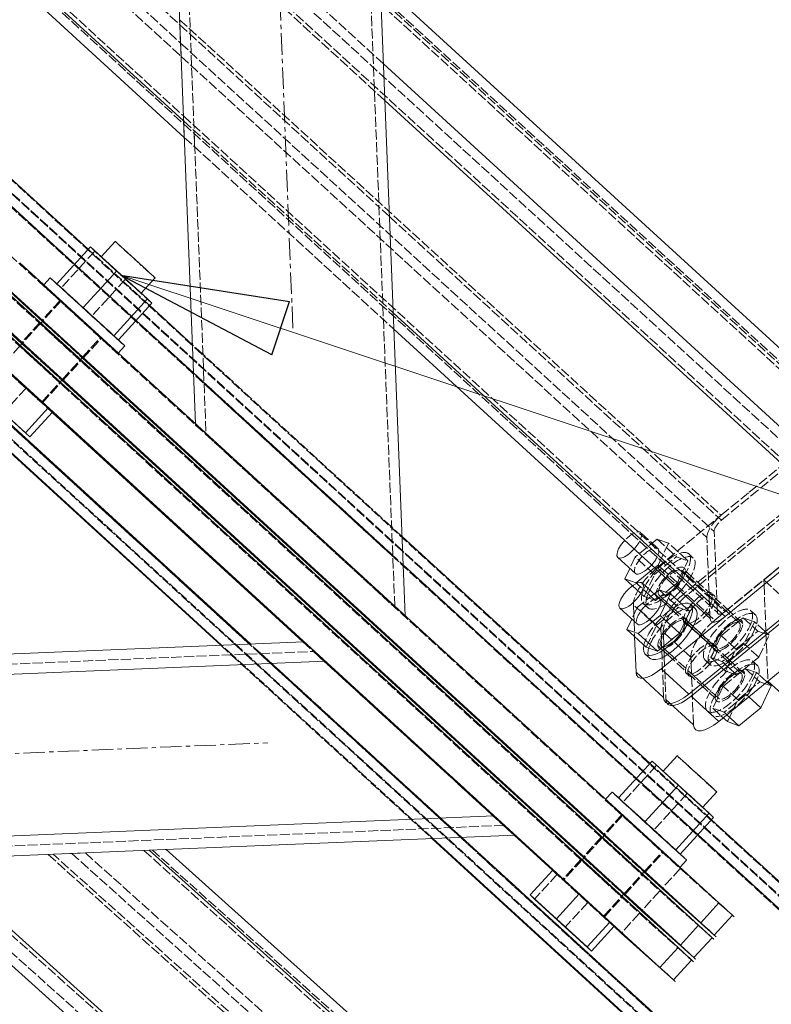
# Model space of a CAD drawing. Header units: millimetres. Extents: x -15129 to 9171, y -18789 to 5877.
# Tile 179 of 256: x -10965 to -10741, y -2321 to -2029. Entities that reach past the tile are written whole.
import ezdxf

# ---------------------------------------------------------------- set-up
doc = ezdxf.new("R2010")
doc.units = ezdxf.units.MM
doc.linetypes.add('ACAD_ISO02W100', pattern=[15, 12, -3])
doc.linetypes.add('CENTER', pattern=[50.8, 31.75, -6.35, 6.35, -6.35])
for name, color, linetype in [('AS_Belki', 145, 'Continuous'), ('AS_Blachy', 30, 'Continuous'), ('AS_DIM_ON', 7, 'Continuous'), ('AS_Sruby', 9, 'Continuous')]:
    doc.layers.add(name, color=color, linetype=linetype)

msp = doc.modelspace()

# ---------------------------------------------------------------- linework, layer by layer
at = {"color": 5, "linetype": 'CENTER', "lineweight": 13, "ltscale": 0.2}
for p, q in [((-10942.07, -631.67, -8531.99), (-10883.35, -2121.14, 19017.45)), ((-13206.8, -2340.07, 76020), (-10890.83, -2243.47, 49957.95))]:
    msp.add_line(p, q, dxfattribs=at)
at = {"layer": 'AS_Belki', "color": 145, "linetype": 'Continuous', "lineweight": 13, "ltscale": 0.25}
for p, q in [((-10953.53, -1102.55), (-10912.29, -2148.69)), ((-10850, -2205.7), (-10893.58, -1100.19)), ((-11819.83, -1377.1), (-10904.81, -2214.46)), ((-10904.54, -2214.45), (-11819.56, -1377.08)), ((-10896.01, -2214.09), (-11811.03, -1376.73)), ((-10944.19, -2096.83), (-11691.51, -1412.93)), ((-10948.22, -2101.24), (-11695.54, -1417.35)), ((-11054.69, -1936.33), (-10915.65, -2063.57)), ((-11051.98, -1934.11), (-10915.84, -2058.69)), ((-10718.61, -2144.69), (-10857.41, -2017.68)), ((-10715.63, -2170.62), (-10856.46, -2041.74)), ((-10719.89, -2177.22), (-10856.03, -2052.63)), ((-10915.65, -2063.38), (-10915.84, -2058.69)), ((-10915.65, -2063.57), (-10915.65, -2063.38)), ((-10913.22, -2125.18), (-10925.93, -2113.54)), ((-10912.89, -2133.58), (-10929.96, -2117.96)), ((-10853.54, -2115.7), (-10754.93, -2205.94)), ((-10853.35, -2120.57), (-10759.43, -2206.52)), ((-10912.29, -2148.69), (-10850, -2205.7)), ((-10754.93, -2205.94), (-10719.89, -2177.22)), ((-10777.25, -2249.6), (-10850.92, -2182.19)), ((-10781.28, -2254.02), (-10850.59, -2190.59)), ((-11987.45, -2259.62), (-10880.1, -2213.43)), ((-10878.23, -2215.11), (-10880.1, -2213.43)), ((-10873.79, -2219.17), (-10878.23, -2215.11)), ((-10873.79, -2219.17), (-11993.19, -2265.86)), ((-10742.24, -2225.15), (-9949.43, -2950.17)), ((-11991.19, -2313.82), (-10823.58, -2265.12)), ((-10819.15, -2269.18), (-10823.58, -2265.12)), ((-9880.26, -3070.47), (-10758.99, -2266.32)), ((-10817.34, -2270.86), (-10819.15, -2269.18)), ((-10926.12, -2275.4), (-10817.34, -2270.86)), ((-10842.05, -2271.89), (-9956.39, -3082.39)), ((-9920.51, -3114.97), (-10841.78, -2271.88)), ((-9912, -3114.59), (-10833.25, -2271.53)), ((-9879.8, -3078.99), (-10763.02, -2270.73)), ((-10990.52, -2278.09), (-10926.12, -2275.4)), ((-10921.3, -2275.2), (-10926.12, -2275.4)), ((-10826.6, -2364.59), (-10926.12, -2275.4)), ((-10921.06, -2275.19), (-10921.3, -2275.2)), ((-10826.44, -2360), (-10921.06, -2275.19)), ((-11001.56, -2278.55), (-10858.01, -2407.21)), ((-10990.52, -2278.09), (-10851.86, -2402.36))]:
    msp.add_line(p, q, dxfattribs=at)
at = {"layer": 'AS_Belki', "color": 84, "linetype": 'ACAD_ISO02W100', "lineweight": 13, "ltscale": 0.25}
for p, q in [((-10950.53, -1102.43), (-10909.17, -2151.56)), ((-10853.11, -2202.87), (-10896.58, -1100.3)), ((-11963.73, -1171.94), (-9882.04, -3076.96)), ((-11922.32, -1201.97), (-9916.14, -3037.89)), ((-10853.86, -2183.82), (-11924.35, -1204.18)), ((-11996.27, -1207.22), (-9914.24, -3112.56)), ((-11922, -1210.43), (-9924.65, -3038.27)), ((-11996.11, -1211.45), (-9918.5, -3112.74)), ((-11954.54, -1245.72), (-9956.85, -3073.87)), ((-10853.87, -2183.55), (-11873.35, -1250.6)), ((-11815.58, -1376.92), (-10900.56, -2214.28)), ((-10896.33, -2214.11), (-11811.35, -1376.74)), ((-10912.87, -2133.9), (-11695.69, -1417.51)), ((-11057.43, -1910.63), (-10916.59, -2039.5)), ((-11036.1, -1921.09), (-10916.97, -2030.12)), ((-11039.13, -1923.57), (-10916.75, -2035.56)), ((-11054.29, -1932.89), (-10915.8, -2059.63)), ((-11052.04, -1932.6), (-10915.9, -2057.19)), ((-10720.21, -2147.03), (-10919.55, -1964.62)), ((-10919.51, -1965.55), (-10721.08, -2147.14)), ((-10856.46, -2041.74), (-10918.75, -1984.74)), ((-10918.6, -1988.68), (-10717.82, -2172.42)), ((-10918.38, -1994.12), (-10719.95, -2175.71)), ((-10856.03, -2052.63), (-10918.32, -1995.63)), ((-10721.02, -2148.64), (-10857.16, -2024.06)), ((-10917.02, -2028.62), (-10916.77, -2035.07)), ((-10917.02, -2028.62), (-10756.12, -2175.86)), ((-10916.96, -2030.12), (-10916.84, -2033.35)), ((-10916.96, -2030.12), (-10857.78, -2084.28)), ((-10916.59, -2039.5), (-10916.84, -2033.35)), ((-10916.75, -2035.57), (-10916.84, -2033.35)), ((-10916.77, -2035.07), (-10916.59, -2039.51)), ((-10916.75, -2035.57), (-10758.19, -2180.66)), ((-10916.59, -2039.51), (-10760.38, -2182.46)), ((-10915.81, -2059.53), (-10915.9, -2057.19)), ((-10915.9, -2057.19), (-10915.65, -2063.39)), ((-10915.9, -2057.19), (-10754.99, -2204.43)), ((-10915.84, -2058.69), (-10853.54, -2115.7)), ((-10915.8, -2059.63), (-10915.81, -2059.53)), ((-10915.8, -2059.54), (-10915.8, -2059.63)), ((-10915.8, -2059.63), (-10757.24, -2204.73)), ((-10915.65, -2063.39), (-10915.64, -2063.57)), ((-10915.64, -2063.57), (-10853.35, -2120.57)), ((-10912.69, -2062.48), (-10912.53, -2066.42)), ((-10854.67, -2087.13), (-10857.78, -2084.28)), ((-10854.67, -2087.13), (-10756.06, -2177.36)), ((-10925.93, -2113.54), (-10944.19, -2096.83)), ((-10929.96, -2117.96), (-10948.22, -2101.24)), ((-10910.1, -2128.03), (-10913.22, -2125.18)), ((-10854.04, -2179.34), (-10910.1, -2128.03)), ((-10853.71, -2187.74), (-10912.89, -2133.58)), ((-10853.69, -2188.06), (-10909.76, -2136.75)), ((-10912.29, -2148.69), (-10912.29, -2148.71)), ((-10912.29, -2148.69), (-10912.28, -2149.05)), ((-10912.29, -2148.71), (-10912.28, -2149.05)), ((-10912.28, -2149.05), (-10849.98, -2206.06)), ((-10756.06, -2177.36), (-10721.02, -2148.64)), ((-10909.16, -2151.88), (-10909.17, -2151.54)), ((-10909.16, -2151.88), (-10909.17, -2151.56)), ((-10909.17, -2151.56), (-10853.11, -2202.87)), ((-10909.16, -2151.88), (-10853.1, -2203.19)), ((-10705.59, -2164.06), (-10743.42, -2195.07)), ((-10756.12, -2175.86), (-10747.77, -2169.02)), ((-10754.99, -2204.43), (-10719.95, -2175.71)), ((-10850.92, -2182.19), (-10854.04, -2179.34)), ((-10757.24, -2204.73), (-10758.19, -2180.66)), ((-10850.76, -2186.4), (-10853.87, -2183.55)), ((-10850.75, -2186.67), (-10853.86, -2183.82)), ((-10759.43, -2206.52), (-10760.38, -2182.46)), ((-9882.27, -3072.7), (-10850.76, -2186.4)), ((-9918.15, -3040.12), (-10850.75, -2186.67)), ((-9922.41, -3040.31), (-10850.58, -2190.91)), ((-10698.43, -2189.25), (-10742.24, -2225.15)), ((-10743.42, -2195.07), (-10743.37, -2196.46)), ((-10743.42, -2195.07), (-9950.65, -2920.06)), ((-10743.37, -2196.46), (-10742.83, -2210.23)), ((-10853.1, -2203.19), (-10853.11, -2202.85)), ((-10853.11, -2202.87), (-10853.1, -2203.19)), ((-10849.98, -2206.06), (-10850, -2205.7)), ((-10849.98, -2206.06), (-10850, -2205.7)), ((-10742.83, -2210.23), (-10742.24, -2225.15)), ((-10904.81, -2214.46), (-10901.67, -2217.33)), ((-10901.4, -2217.32), (-10904.54, -2214.45)), ((-10900.56, -2214.28), (-10897.42, -2217.15)), ((-10880.38, -2213.44), (-10880.1, -2213.43)), ((-10878.57, -2215.12), (-10880.38, -2213.44)), ((-11987.32, -2262.61), (-10876.96, -2216.3)), ((-10901.67, -2217.33), (-10845.19, -2269.02)), ((-10844.92, -2269.01), (-10901.4, -2217.32)), ((-10897.42, -2217.15), (-10840.94, -2268.85)), ((-10836.7, -2268.67), (-10893.19, -2216.98)), ((-10836.38, -2268.66), (-10892.87, -2216.96)), ((-10875.42, -2218.01), (-10878.57, -2215.12)), ((-10876.96, -2216.3), (-10877.25, -2216.31)), ((-10876.34, -2217.15), (-10877.25, -2216.31)), ((-10876.03, -2217.14), (-10876.96, -2216.3)), ((-10874.13, -2219.19), (-10876.34, -2217.15)), ((-10874.14, -2219.19), (-10875.42, -2218.01)), ((-10823.94, -2265.13), (-10874.14, -2219.19)), ((-10823.92, -2265.13), (-10874.13, -2219.19)), ((-10823.6, -2265.12), (-10873.8, -2219.17)), ((-10758.99, -2266.32), (-10777.25, -2249.6)), ((-10763.02, -2270.73), (-10781.28, -2254.02)), ((-10819.49, -2269.19), (-10823.94, -2265.13)), ((-10821.69, -2267.16), (-10823.92, -2265.13)), ((-10821.38, -2267.15), (-10823.6, -2265.12)), ((-10820.76, -2268), (-10821.69, -2267.16)), ((-10820.48, -2267.99), (-10821.38, -2267.15)), ((-11985.07, -2316.57), (-10820.48, -2267.99)), ((-10845.19, -2269.02), (-10842.05, -2271.89)), ((-10841.78, -2271.88), (-10844.92, -2269.01)), ((-10840.94, -2268.85), (-10837.8, -2271.72)), ((-10833.56, -2271.54), (-10836.7, -2268.67)), ((-10833.25, -2271.53), (-10836.38, -2268.66)), ((-10820.76, -2268), (-10820.48, -2267.99)), ((-10817.62, -2270.88), (-10819.49, -2269.19)), ((-10837.8, -2271.72), (-9954.38, -3080.17)), ((-9954.61, -3075.91), (-10833.56, -2271.54)), ((-10817.34, -2270.86), (-10817.62, -2270.88)), ((-10926.12, -2275.4), (-10927.62, -2275.46)), ((-10927.62, -2275.46), (-10828.1, -2364.66)), ((-10925.09, -2275.36), (-10925.21, -2275.36)), ((-10828.02, -2362.36), (-10925.09, -2275.36)), ((-10856.44, -2404.85), (-10997.54, -2278.38)), ((-10853.36, -2402.43), (-10992.02, -2278.15)), ((-10956.09, -2276.65), (-10856.58, -2365.84)), ((-10855.08, -2365.78), (-10954.59, -2276.59)), ((-10951.31, -2276.45), (-10949.07, -2276.36)), ((-10945.04, -2276.19), (-10949.52, -2276.38)), ((-10852, -2363.36), (-10949.07, -2276.36)), ((-10945.04, -2276.19), (-10850.42, -2361))]:
    msp.add_line(p, q, dxfattribs=at)
at = {"layer": 'AS_Belki', "color": 84, "linetype": 'ACAD_ISO02W100', "lineweight": 13, "ltscale": 0.25, "extrusion": (0.683039, -0.625066, -0.377824)}
for radius in [6, 3]:
    msp.add_arc((-8868.84, -2442.24, -5984.83), radius, 200.8836, 290.8836, dxfattribs=at)
at = {"layer": 'AS_Belki', "color": 84, "linetype": 'ACAD_ISO02W100', "lineweight": 13, "ltscale": 0.25, "extrusion": (-0.683039, 0.625066, 0.377824)}
msp.add_arc((8885.95, -2435.84, 5969.14), 3, 339.1164, 69.1164, dxfattribs=at)
at = {"layer": 'AS_Belki', "color": 145, "linetype": 'Continuous', "lineweight": 13, "ltscale": 0.25, "extrusion": (-0.683039, 0.625066, 0.377824)}
msp.add_arc((8885.95, -2435.84, 5969.14), 6, 339.1164, 69.1164, dxfattribs=at)
at = {"layer": 'AS_Blachy', "color": 84, "linetype": 'ACAD_ISO02W100', "lineweight": 13, "ltscale": 0.25}
for p, q in [((-10989.72, -2078.18), (-10768.29, -2280.82)), ((-10995.79, -2084.83), (-10774.36, -2287.46)), ((-11001.85, -2091.48), (-10780.42, -2294.11)), ((-10952.56, -2112.01), (-10957.96, -2117.92)), ((-10958.63, -2118.66), (-10964.02, -2124.57)), ((-10957.8, -2118.24), (-10946, -2129.04)), ((-10945.67, -2129.16), (-10940.27, -2123.26)), ((-10963.87, -2124.88), (-10952.06, -2135.69)), ((-10973.16, -2128.58), (-10954.9, -2145.29)), ((-10951.73, -2135.81), (-10946.34, -2129.9)), ((-10747.77, -2169.02), (-10703.43, -2132.68)), ((-10957.77, -2142.43), (-10952.41, -2136.55)), ((-10693.89, -2139.09), (-10766.91, -2198.92)), ((-10957.8, -2142.46), (-10957.77, -2142.43)), ((-10758.03, -2207.04), (-10685.02, -2147.21)), ((-10705.42, -2149.72), (-10766.22, -2199.54)), ((-10775.1, -2191.42), (-10756.12, -2175.86)), ((-10775.1, -2191.42), (-10766.91, -2198.92)), ((-10765.07, -2193.92), (-10766.77, -2192.36)), ((-10758.58, -2199.86), (-10765.07, -2193.92)), ((-10775.54, -2199.54), (-10774.61, -2200.39)), ((-10766.22, -2199.54), (-10758.03, -2207.04)), ((-10782.21, -2202.41), (-10782.09, -2205.44)), ((-10774.01, -2209.92), (-10782.21, -2202.41)), ((-10774.61, -2200.39), (-10772.64, -2202.19)), ((-10772.64, -2202.19), (-10770.89, -2203.79)), ((-10757.39, -2200.94), (-10757.89, -2200.48)), ((-10753.35, -2204.64), (-10757.39, -2200.94)), ((-10782.09, -2205.44), (-10782.01, -2207.28)), ((-10770.89, -2203.79), (-10767.34, -2207.04)), ((-10749.7, -2207.98), (-10753.35, -2204.64)), ((-10782.01, -2207.28), (-10781.83, -2211.93)), ((-10766.66, -2207.66), (-10766.38, -2207.92)), ((-10766.38, -2207.92), (-10764.74, -2209.41)), ((-10764.48, -2208.95), (-10766.18, -2207.39)), ((-10773.22, -2229.97), (-10774.01, -2209.92)), ((-10773.33, -2210.54), (-10773.29, -2211.47)), ((-10765.13, -2218.04), (-10773.33, -2210.54)), ((-10773.29, -2211.47), (-10773.16, -2214.73)), ((-10764.74, -2209.41), (-10759.72, -2214.01)), ((-10757.99, -2214.89), (-10764.48, -2208.95)), ((-10880.42, -2213.44), (-10877.29, -2216.31)), ((-10759.72, -2214.01), (-10758.46, -2215.16)), ((-10877.29, -2216.31), (-10820.8, -2268.01)), ((-10774.94, -2214.58), (-10774.02, -2215.43)), ((-10774.02, -2215.43), (-10772.05, -2217.22)), ((-10773.16, -2214.73), (-10773.14, -2215.41)), ((-10773.14, -2215.41), (-10773.13, -2215.42)), ((-10773.13, -2215.42), (-10773.1, -2216.26)), ((-10773.1, -2216.26), (-10773.04, -2217.82)), ((-10772.05, -2217.22), (-10766.75, -2222.08)), ((-10753.51, -2218.99), (-10757.3, -2215.52)), ((-10773.04, -2217.82), (-10772.54, -2230.5)), ((-10764.34, -2238.09), (-10765.13, -2218.04)), ((-10749.11, -2223.02), (-10753.51, -2218.99)), ((-10766.06, -2222.7), (-10762.27, -2226.17)), ((-10762.27, -2226.17), (-10757.87, -2230.2)), ((-10785.62, -2264.78), (-10791.01, -2270.69)), ((-10820.8, -2268.01), (-10817.66, -2270.88)), ((-10791.69, -2271.43), (-10797.08, -2277.34)), ((-10790.86, -2271.01), (-10779.05, -2281.81)), ((-10797.75, -2278.08), (-10803.13, -2283.98)), ((-10796.92, -2277.66), (-10785.12, -2288.46)), ((-10778.72, -2281.94), (-10773.33, -2276.03)), ((-10806.22, -2281.35), (-10787.95, -2298.07)), ((-10768.29, -2280.82), (-10773.68, -2286.73)), ((-10768.29, -2280.82), (-10756.57, -2291.32)), ((-10803.13, -2283.98), (-10803.14, -2283.99)), ((-10784.79, -2288.59), (-10779.39, -2282.68)), ((-10774.36, -2287.46), (-10779.75, -2293.37)), ((-10758.84, -2301.37), (-10774.36, -2287.46)), ((-10790.82, -2295.2), (-10785.46, -2289.33)), ((-10756.57, -2291.32), (-10752.77, -2294.72)), ((-10790.85, -2295.24), (-10790.82, -2295.2)), ((-10780.42, -2294.11), (-10785.81, -2300.02)), ((-10780.42, -2294.11), (-10768.7, -2304.62)), ((-10768.7, -2304.62), (-10764.9, -2308.02))]:
    msp.add_line(p, q, dxfattribs=at)
at = {"layer": 'AS_Blachy', "color": 145, "linetype": 'Continuous', "lineweight": 13, "ltscale": 0.25}
for p, q in [((-10995.11, -2084.09), (-10957.8, -2118.24)), ((-11001.18, -2090.74), (-10963.87, -2124.88)), ((-10756.78, -2291), (-10964.55, -2100.86)), ((-10762.84, -2297.65), (-10970.62, -2107.51)), ((-10969.94, -2106.77), (-10949.27, -2125.69)), ((-10768.91, -2304.3), (-10976.68, -2114.16)), ((-10976.01, -2113.42), (-10768.24, -2303.56)), ((-10982.08, -2120.07), (-10774.3, -2310.21)), ((-10782.33, -2278.47), (-10949.27, -2125.69)), ((-10946, -2129.04), (-10790.86, -2271.01)), ((-10952.06, -2135.69), (-10796.92, -2277.66)), ((-10954.9, -2145.29), (-10880.42, -2213.44)), ((-10765.72, -2229), (-10692.71, -2169.16)), ((-10765.04, -2229.62), (-10692.03, -2169.79)), ((-10756.84, -2237.12), (-10683.83, -2177.29)), ((-10773.92, -2221.5), (-10754.93, -2205.94)), ((-10781.83, -2211.93), (-10781.42, -2222.47)), ((-10781.42, -2222.47), (-10773.22, -2229.97)), ((-10765.72, -2229), (-10773.92, -2221.5)), ((-10772.54, -2230.5), (-10772.54, -2230.59)), ((-10772.54, -2230.59), (-10764.34, -2238.09)), ((-10756.84, -2237.12), (-10765.04, -2229.62)), ((-10806.22, -2281.35), (-10817.66, -2270.88)), ((-10782.33, -2278.47), (-10762.17, -2296.91)), ((-10779.05, -2281.81), (-10773.68, -2286.73)), ((-10773.68, -2286.73), (-10758.16, -2300.63)), ((-10785.12, -2288.46), (-10779.75, -2293.37)), ((-10779.75, -2293.37), (-10764.23, -2307.28)), ((-10762.17, -2296.91), (-10756.78, -2291)), ((-10758.16, -2300.63), (-10752.77, -2294.72)), ((-10787.95, -2298.07), (-10785.81, -2300.02)), ((-10768.24, -2303.56), (-10762.84, -2297.65)), ((-10785.81, -2300.02), (-10770.3, -2313.93)), ((-10764.23, -2307.28), (-10758.84, -2301.37)), ((-10774.3, -2310.21), (-10768.91, -2304.3)), ((-10770.3, -2313.93), (-10764.9, -2308.02))]:
    msp.add_line(p, q, dxfattribs=at)
at = {"layer": 'AS_Blachy', "color": 84, "linetype": 'ACAD_ISO02W100', "lineweight": 13, "ltscale": 0.25, "extrusion": (-0.674003, -0.73872, 0.003648)}
for centre in [(-6659.09, -32.63, 8942.25), (-6659.09, -32.66, 8951.25), (-6659.09, -32.69, 8960.25), (-6659.09, -32.72, 8968.25), (-6432.8, -32.63, 8942.59), (-6432.8, -32.66, 8951.59), (-6432.8, -32.69, 8960.59), (-6432.8, -32.72, 8968.59)]:
    msp.add_circle(centre, 9, dxfattribs=at)
at = {"layer": 'AS_Blachy', "color": 84, "linetype": 'ACAD_ISO02W100', "lineweight": 13, "ltscale": 0.25, "extrusion": (-0.683039, 0.625066, 0.377824)}
for centre in [(8891.67, -2442.11, 5984.51), (8891.67, -2437.91, 5974.22), (8891.67, -2437.56, 5973.36), (8902.36, -2438.11, 5974.7), (8891.67, -2433.36, 5963.08), (8902.36, -2433.91, 5964.41), (8902.36, -2433.56, 5963.56), (8902.36, -2429.36, 5953.27)]:
    msp.add_circle(centre, 6, dxfattribs=at)
at = {"layer": 'AS_Blachy', "color": 145, "linetype": 'Continuous', "lineweight": 13, "ltscale": 0.25, "extrusion": (0.674003, 0.73872, -0.003648)}
for centre, end in [((6659.09, -32.65, -8950.25), 205.0735), ((6659.09, -32.69, -8959.25), 205.0735), ((6432.8, -32.66, -8950.59), 205.0734), ((6432.8, -32.69, -8959.59), 205.0734)]:
    msp.add_arc(centre, 9, 334.7207, end, dxfattribs=at)
at = {"layer": 'AS_Blachy', "color": 84, "linetype": 'ACAD_ISO02W100', "lineweight": 13, "ltscale": 0.25, "extrusion": (0.674003, 0.73872, -0.003648)}
for centre, start in [((6659.09, -32.65, -8950.25), 205.0735), ((6659.09, -32.69, -8959.25), 205.0735), ((6432.8, -32.66, -8950.59), 205.0734), ((6432.8, -32.69, -8959.59), 205.0734)]:
    msp.add_arc(centre, 9, start, 334.7207, dxfattribs=at)
at = {"layer": 'AS_Blachy', "color": 84, "linetype": 'ACAD_ISO02W100', "lineweight": 13, "ltscale": 0.25, "extrusion": (-0.683039, 0.625066, 0.377824)}
for centre in [(8894.56, -2443.03, 5986.76), (8894.56, -2438.83, 5976.48), (8894.56, -2438.48, 5975.62), (8894.56, -2434.28, 5965.33)]:
    msp.add_arc(centre, 10, 249.1164, 339.1164, dxfattribs=at)
at = {"layer": 'AS_Blachy', "color": 145, "linetype": 'Continuous', "lineweight": 13, "ltscale": 0.25, "extrusion": (0.683039, -0.625066, -0.377824)}
msp.add_arc((-8908.82, -2437.69, -5973.69), 10, 110.8836, 200.8836, dxfattribs=at)
at = {"layer": 'AS_Blachy', "color": 145, "linetype": 'Continuous', "lineweight": 13, "ltscale": 0.25, "extrusion": (-0.683039, 0.625066, 0.377824)}
for centre in [(8908.82, -2433.5, 5963.4), (8908.82, -2433.15, 5962.55), (8908.82, -2428.95, 5952.26)]:
    msp.add_arc(centre, 10, 339.1164, 69.1164, dxfattribs=at)
at = {"layer": 'AS_Blachy', "color": 145, "linetype": 'Continuous', "lineweight": 13, "ltscale": 0.25, "extrusion": (-0.674003, -0.73872, 0.003648)}
for centre in [(-6405.93, -32.63, 8942.54), (-6405.94, -32.66, 8951.54), (-6405.93, -32.66, 8950.54), (-6405.93, -32.69, 8960.54), (-6405.94, -32.69, 8959.54), (-6405.93, -32.72, 8968.54)]:
    msp.add_arc(centre, 10, 337.7371, 67.7371, dxfattribs=at)
at = {"layer": 'AS_DIM_ON', "color": 0, "linetype": 'ByBlock', "lineweight": -2}
for p, q in [((-10889.63, -2128.19), (-10934.45, -2104.52)), ((-10934.45, -2104.52), (-10884.37, -2112.37)), ((-10889.63, -2128.19), (-10884.37, -2112.37))]:
    msp.add_line(p, q, dxfattribs=at)
at = {"layer": 'AS_DIM_ON', "color": 7, "lineweight": 13}
msp.add_lwpolyline([(-10934.45, -2104.52), (-10357.73, -2296.14), (-9638.02, -2296.14)], dxfattribs=at)
at = {"layer": 'AS_Sruby', "color": 145, "linetype": 'Continuous', "lineweight": 13, "ltscale": 0.25}
for p, q in [((-10936.15, -2094.51), (-10940.31, -2099.07)), ((-10943.55, -2096.13), (-10953.52, -2107.05)), ((-10935.72, -2103.23), (-10943.55, -2096.13)), ((-10945.69, -2114.16), (-10935.72, -2103.23)), ((-10926.59, -2111.59), (-10935.72, -2103.23)), ((-10955.48, -2105.31), (-10957.4, -2107.41)), ((-10928.49, -2109.85), (-10924.33, -2105.29)), ((-10926.59, -2111.59), (-10936.56, -2122.52)), ((-10925.29, -2112.84), (-10926.59, -2111.59)), ((-10935.23, -2123.74), (-10925.29, -2112.84)), ((-10957.71, -2118.14), (-10958.3, -2118.78)), ((-10963.78, -2124.79), (-10964.37, -2125.43)), ((-10935.27, -2127.66), (-10933.32, -2125.53)), ((-10946.5, -2129.59), (-10945.89, -2128.92)), ((-10956.11, -2143.95), (-10965.24, -2135.59)), ((-10952.56, -2136.23), (-10951.96, -2135.57)), ((-10971.98, -2142.98), (-10962.85, -2151.33)), ((-10956.11, -2143.95), (-10962.85, -2151.33)), ((-10954.81, -2145.19), (-10956.11, -2143.95)), ((-10969.39, -2145.47), (-10961.55, -2152.58)), ((-10961.55, -2152.58), (-10954.81, -2145.19)), ((-10962.85, -2151.33), (-10961.55, -2152.58)), ((-10786.79, -2188.42), (-10781.59, -2193.17)), ((-10783.27, -2191.64), (-10784.75, -2194.76)), ((-10775.88, -2191.47), (-10781.35, -2195.96)), ((-10784.75, -2194.76), (-10782.44, -2196.87)), ((-10781.35, -2195.96), (-10784.75, -2194.76)), ((-10781.16, -2196.13), (-10781.35, -2195.96)), ((-10774.33, -2200.76), (-10779.52, -2196.01)), ((-10772.54, -2198.69), (-10770.14, -2196.72)), ((-10774.58, -2197.97), (-10776.06, -2199.18)), ((-10771.18, -2199.17), (-10774.58, -2197.97)), ((-10771.18, -2199.17), (-10774.27, -2205.68)), ((-10765.44, -2204.42), (-10771.18, -2199.17)), ((-10763.89, -2203.54), (-10765.26, -2202.29)), ((-10786.19, -2203.46), (-10781, -2208.21)), ((-10774.27, -2205.68), (-10780.76, -2211)), ((-10768.53, -2210.93), (-10774.27, -2205.68)), ((-10768.53, -2210.93), (-10765.44, -2204.42)), ((-10782.67, -2206.68), (-10784.15, -2209.8)), ((-10784.15, -2209.8), (-10778.42, -2215.05)), ((-10780.76, -2211), (-10784.15, -2209.8)), ((-10775.02, -2216.25), (-10780.76, -2211)), ((-10775.02, -2216.25), (-10768.53, -2210.93)), ((-10778.6, -2217.18), (-10777.23, -2218.43)), ((-10778.42, -2215.05), (-10775.02, -2216.25)), ((-10741.26, -2226.55), (-10742.53, -2225.39)), ((-10744.35, -2233.06), (-10741.26, -2226.55)), ((-10744.35, -2233.06), (-10747.91, -2229.8)), ((-10750.84, -2238.38), (-10744.35, -2233.06)), ((-10755.5, -2236.02), (-10754.24, -2237.18)), ((-10750.84, -2238.38), (-10754.4, -2235.12)), ((-10754.24, -2237.18), (-10750.84, -2238.38)), ((-10776.61, -2248.9), (-10786.58, -2259.82)), ((-10768.77, -2256.01), (-10776.61, -2248.9)), ((-10769.21, -2247.29), (-10773.37, -2251.84)), ((-10788.53, -2258.08), (-10790.45, -2260.19)), ((-10778.75, -2266.94), (-10768.77, -2256.01)), ((-10759.64, -2264.36), (-10768.77, -2256.01)), ((-10761.54, -2262.62), (-10757.39, -2258.07)), ((-10759.64, -2264.36), (-10769.61, -2275.29)), ((-10768.29, -2276.51), (-10758.35, -2265.61)), ((-10758.35, -2265.61), (-10759.64, -2264.36)), ((-10790.77, -2270.91), (-10791.36, -2271.56)), ((-10796.83, -2277.56), (-10797.42, -2278.21)), ((-10768.32, -2280.44), (-10766.37, -2278.3)), ((-10806.13, -2281.26), (-10812.87, -2288.64)), ((-10798.3, -2288.36), (-10806.13, -2281.26)), ((-10779.55, -2282.36), (-10778.95, -2281.7)), ((-10812.87, -2288.64), (-10811.57, -2289.89)), ((-10812.87, -2288.64), (-10805.04, -2295.75)), ((-10811.57, -2289.89), (-10802.44, -2298.25)), ((-10805.04, -2295.75), (-10798.3, -2288.36)), ((-10789.16, -2296.72), (-10798.3, -2288.36)), ((-10785.62, -2289.01), (-10785.01, -2288.35)), ((-10805.04, -2295.75), (-10795.9, -2304.11)), ((-10802.44, -2298.25), (-10794.61, -2305.36)), ((-10789.16, -2296.72), (-10795.9, -2304.11)), ((-10794.61, -2305.36), (-10787.87, -2297.97)), ((-10787.87, -2297.97), (-10789.16, -2296.72)), ((-10795.9, -2304.11), (-10794.61, -2305.36))]:
    msp.add_line(p, q, dxfattribs=at)
at = {"layer": 'AS_Sruby', "color": 84, "linetype": 'ACAD_ISO02W100', "lineweight": 13, "ltscale": 0.25}
for p, q in [((-10942.26, -2097.38), (-10952.23, -2108.31)), ((-10942.26, -2097.38), (-10943.55, -2096.13)), ((-10933.12, -2105.73), (-10942.26, -2097.38)), ((-10940.31, -2099.07), (-10940.33, -2099.09)), ((-10933.12, -2105.73), (-10943.1, -2116.66)), ((-10925.29, -2112.84), (-10933.12, -2105.73)), ((-10957.4, -2107.41), (-10957.5, -2107.52)), ((-10953.52, -2107.05), (-10953.53, -2107.06)), ((-10953.53, -2107.06), (-10952.23, -2108.31)), ((-10953.53, -2107.06), (-10945.69, -2114.17)), ((-10952.23, -2108.31), (-10943.1, -2116.66)), ((-10928.51, -2109.87), (-10928.49, -2109.85)), ((-10952.33, -2112.24), (-10957.71, -2118.14)), ((-10945.69, -2114.17), (-10936.56, -2122.52)), ((-10943.1, -2116.66), (-10935.27, -2123.77)), ((-10958.3, -2118.78), (-10963.78, -2124.79)), ((-10945.89, -2128.92), (-10940.51, -2123.02)), ((-10936.56, -2122.52), (-10935.27, -2123.77)), ((-10935.27, -2123.77), (-10935.23, -2123.74)), ((-10964.37, -2125.43), (-10969.83, -2131.42)), ((-10951.96, -2135.57), (-10946.5, -2129.59)), ((-10935.34, -2127.74), (-10935.27, -2127.66)), ((-10962.65, -2138.09), (-10971.78, -2129.73)), ((-10962.65, -2138.09), (-10969.39, -2145.47)), ((-10954.81, -2145.19), (-10962.65, -2138.09)), ((-10958.01, -2142.21), (-10952.56, -2136.23)), ((-10958.03, -2142.23), (-10958.02, -2142.22)), ((-10958.02, -2142.22), (-10958.01, -2142.21)), ((-10774.92, -2185.72), (-10780.12, -2180.97)), ((-10775.17, -2182.93), (-10781.66, -2188.25)), ((-10775.17, -2182.93), (-10769.43, -2188.18)), ((-10771.77, -2184.13), (-10775.17, -2182.93)), ((-10771.77, -2184.13), (-10774.19, -2189.22)), ((-10766.03, -2189.38), (-10771.77, -2184.13)), ((-10775.92, -2193.5), (-10769.43, -2188.18)), ((-10769.43, -2188.18), (-10766.03, -2189.38)), ((-10764.49, -2188.5), (-10765.85, -2187.25)), ((-10781.66, -2188.25), (-10783.27, -2191.64)), ((-10775.92, -2193.5), (-10781.66, -2188.25)), ((-10774.86, -2190.64), (-10775.88, -2191.47)), ((-10774.19, -2189.22), (-10774.86, -2190.64)), ((-10769.13, -2195.89), (-10774.86, -2190.64)), ((-10768.45, -2194.47), (-10766.03, -2189.38)), ((-10779.01, -2200.01), (-10775.92, -2193.5)), ((-10767.52, -2192.5), (-10767.82, -2192.22)), ((-10767.01, -2192.97), (-10767.52, -2192.5)), ((-10765.38, -2194.45), (-10767.01, -2192.97)), ((-10782.44, -2196.87), (-10779.01, -2200.01)), ((-10776.99, -2199.95), (-10781.16, -2196.13)), ((-10770.14, -2196.72), (-10769.13, -2195.89)), ((-10769.13, -2195.89), (-10768.45, -2194.47)), ((-10758.13, -2201.09), (-10765.38, -2194.45)), ((-10776.06, -2199.18), (-10781.06, -2203.28)), ((-10775.61, -2201.21), (-10772.54, -2198.69)), ((-10774.58, -2197.97), (-10768.84, -2203.22)), ((-10774.49, -2199.67), (-10774.13, -2200)), ((-10779.19, -2202.14), (-10777.83, -2203.39)), ((-10779.01, -2200.01), (-10777.65, -2200.49)), ((-10777.65, -2200.49), (-10775.61, -2201.21)), ((-10775.61, -2201.21), (-10776.99, -2199.95)), ((-10774.13, -2200), (-10773.72, -2200.37)), ((-10773.72, -2200.37), (-10772.13, -2201.83)), ((-10772.13, -2201.83), (-10770.36, -2203.45)), ((-10757.36, -2201.8), (-10758.13, -2201.09)), ((-10753.83, -2205.03), (-10757.36, -2201.8)), ((-10781.06, -2203.28), (-10782.67, -2206.68)), ((-10775.32, -2208.54), (-10781.06, -2203.28)), ((-10775.32, -2208.54), (-10768.84, -2203.22)), ((-10770.36, -2203.45), (-10766.61, -2206.88)), ((-10768.84, -2203.22), (-10765.44, -2204.42)), ((-10750.75, -2207.85), (-10753.83, -2205.03)), ((-10746.04, -2205.38), (-10747.41, -2204.13)), ((-10778.42, -2215.05), (-10775.32, -2208.54)), ((-10766.92, -2207.54), (-10767.23, -2207.26)), ((-10766.41, -2208.01), (-10766.92, -2207.54)), ((-10766.61, -2206.88), (-10764.84, -2208.5)), ((-10764.79, -2209.49), (-10766.41, -2208.01)), ((-10764.84, -2208.5), (-10764.43, -2208.88)), ((-10750.7, -2207.19), (-10756.11, -2211.62)), ((-10750.63, -2207.13), (-10750.7, -2207.19)), ((-10749.62, -2206.31), (-10750.63, -2207.13)), ((-10749.62, -2206.31), (-10745.25, -2210.31)), ((-10746.23, -2207.51), (-10749.62, -2206.31)), ((-10746.23, -2207.51), (-10749.32, -2214.02)), ((-10745.57, -2208.11), (-10746.23, -2207.51)), ((-10743.05, -2210.42), (-10745.57, -2208.11)), ((-10757.53, -2216.13), (-10764.79, -2209.49)), ((-10764.43, -2208.88), (-10757.41, -2215.3)), ((-10751.74, -2215.62), (-10745.25, -2210.31)), ((-10745.25, -2210.31), (-10741.86, -2211.51)), ((-10744.95, -2218.02), (-10741.86, -2211.51)), ((-10742.81, -2210.63), (-10743.05, -2210.42)), ((-10741.86, -2211.51), (-10742.81, -2210.63)), ((-10756.11, -2211.62), (-10757.72, -2215.02)), ((-10751.74, -2215.62), (-10756.11, -2211.62)), ((-10749.32, -2214.02), (-10755.81, -2219.34)), ((-10749.02, -2214.3), (-10749.32, -2214.02)), ((-10748.43, -2214.83), (-10749.02, -2214.3)), ((-10773.9, -2214.71), (-10773.54, -2215.04)), ((-10773.54, -2215.04), (-10773.13, -2215.41)), ((-10773.13, -2215.41), (-10771.53, -2216.87)), ((-10771.53, -2216.87), (-10764.25, -2223.54)), ((-10758.03, -2215.68), (-10759.2, -2218.14)), ((-10757.72, -2215.02), (-10758.03, -2215.68)), ((-10753.99, -2219.38), (-10757.53, -2216.13)), ((-10754.83, -2222.14), (-10751.74, -2215.62)), ((-10744.95, -2218.02), (-10748.43, -2214.83)), ((-10760.75, -2219.02), (-10759.67, -2220.01)), ((-10759.67, -2220.01), (-10759.38, -2220.27)), ((-10759.2, -2218.14), (-10758.54, -2218.74)), ((-10758.4, -2218.42), (-10759.2, -2218.14)), ((-10758.54, -2218.74), (-10756.78, -2220.36)), ((-10755.81, -2219.34), (-10758.4, -2218.42)), ((-10756.78, -2220.36), (-10756.02, -2221.05)), ((-10755.35, -2219.75), (-10755.81, -2219.34)), ((-10754.92, -2220.15), (-10755.35, -2219.75)), ((-10753.49, -2221.45), (-10754.92, -2220.15)), ((-10750.15, -2222.89), (-10753.99, -2219.38)), ((-10750.02, -2222.18), (-10744.95, -2218.02)), ((-10745.45, -2220.42), (-10746.82, -2219.16)), ((-10756.02, -2221.05), (-10754.83, -2222.14)), ((-10750.11, -2222.23), (-10755.52, -2226.66)), ((-10754.83, -2222.14), (-10754.45, -2222.27)), ((-10754.45, -2222.27), (-10752.44, -2222.98)), ((-10752.05, -2222.78), (-10753.49, -2221.45)), ((-10752.44, -2222.98), (-10751.45, -2223.33)), ((-10751.45, -2223.33), (-10752.05, -2222.78)), ((-10751.43, -2223.34), (-10750.5, -2222.57)), ((-10750.5, -2222.57), (-10750.1, -2222.24)), ((-10750.11, -2222.23), (-10750.04, -2222.17)), ((-10749.03, -2221.35), (-10750.04, -2222.17)), ((-10749.03, -2221.35), (-10744.66, -2225.35)), ((-10745.63, -2222.55), (-10749.03, -2221.35)), ((-10745.63, -2222.55), (-10748.73, -2229.06)), ((-10744.97, -2223.15), (-10745.63, -2222.55)), ((-10742.53, -2225.39), (-10744.97, -2223.15)), ((-10764.25, -2223.54), (-10761.8, -2225.78)), ((-10761.8, -2225.78), (-10756.82, -2230.33)), ((-10751.43, -2223.34), (-10751.45, -2223.33)), ((-10751.45, -2223.33), (-10751.43, -2223.34)), ((-10751.15, -2230.66), (-10744.66, -2225.35)), ((-10744.66, -2225.35), (-10741.26, -2226.55)), ((-10755.52, -2226.66), (-10757.13, -2230.06)), ((-10751.15, -2230.66), (-10755.52, -2226.66)), ((-10748.73, -2229.06), (-10755.21, -2234.38)), ((-10748.42, -2229.34), (-10748.73, -2229.06)), ((-10757.13, -2230.06), (-10758.61, -2233.18)), ((-10754.24, -2237.18), (-10751.15, -2230.66)), ((-10747.91, -2229.8), (-10748.42, -2229.34)), ((-10760.16, -2234.06), (-10758.79, -2235.31)), ((-10758.61, -2233.18), (-10756.18, -2235.4)), ((-10755.21, -2234.38), (-10758.61, -2233.18)), ((-10754.76, -2234.79), (-10755.21, -2234.38)), ((-10754.4, -2235.12), (-10754.76, -2234.79)), ((-10756.18, -2235.4), (-10755.5, -2236.02)), ((-10775.31, -2250.15), (-10776.61, -2248.9)), ((-10775.31, -2250.15), (-10785.29, -2261.08)), ((-10766.18, -2258.51), (-10775.31, -2250.15)), ((-10773.37, -2251.84), (-10773.39, -2251.87)), ((-10790.45, -2260.19), (-10790.55, -2260.3)), ((-10786.58, -2259.82), (-10786.58, -2259.83)), ((-10786.58, -2259.83), (-10785.29, -2261.08)), ((-10786.58, -2259.83), (-10778.75, -2266.94)), ((-10785.29, -2261.08), (-10776.15, -2269.44)), ((-10766.18, -2258.51), (-10776.15, -2269.44)), ((-10758.35, -2265.61), (-10766.18, -2258.51)), ((-10761.57, -2262.65), (-10761.54, -2262.62)), ((-10785.38, -2265.01), (-10790.77, -2270.91)), ((-10778.75, -2266.94), (-10769.62, -2275.3)), ((-10776.15, -2269.44), (-10768.32, -2276.55)), ((-10791.36, -2271.56), (-10796.83, -2277.56)), ((-10778.95, -2281.7), (-10773.56, -2275.8)), ((-10769.62, -2275.3), (-10768.32, -2276.55)), ((-10797.42, -2278.21), (-10802.89, -2284.2)), ((-10768.32, -2276.55), (-10768.29, -2276.51)), ((-10804.83, -2282.51), (-10806.13, -2281.26)), ((-10768.39, -2280.52), (-10768.32, -2280.44)), ((-10804.83, -2282.51), (-10811.57, -2289.89)), ((-10795.7, -2290.86), (-10804.83, -2282.51)), ((-10802.9, -2284.21), (-10802.91, -2284.22)), ((-10802.89, -2284.2), (-10802.9, -2284.21)), ((-10785.01, -2288.35), (-10779.55, -2282.36)), ((-10791.07, -2294.98), (-10785.62, -2289.01)), ((-10795.7, -2290.86), (-10802.44, -2298.25)), ((-10787.87, -2297.97), (-10795.7, -2290.86)), ((-10791.09, -2295), (-10791.08, -2294.99)), ((-10791.08, -2294.99), (-10791.07, -2294.98))]:
    msp.add_line(p, q, dxfattribs=at)
at = {"layer": 'AS_Sruby', "color": 84, "linetype": 'ACAD_ISO02W100', "lineweight": 13, "ltscale": 0.25, "extrusion": (-0.674003, -0.73872, 0.003648)}
for centre, radius in [((-6659.09, -32.56, 8924.45), 8), ((-6659.09, -32.63, 8942.25), 15), ((-6659.09, -32.63, 8942.25), 8), ((-6659.09, -32.72, 8968.25), 8), ((-6432.8, -32.56, 8924.79), 8), ((-6432.8, -32.63, 8942.59), 15), ((-6432.8, -32.63, 8942.59), 8), ((-6432.8, -32.72, 8968.59), 8)]:
    msp.add_circle(centre, radius, dxfattribs=at)
at = {"layer": 'AS_Sruby', "color": 84, "linetype": 'ACAD_ISO02W100', "lineweight": 13, "ltscale": 0.25, "extrusion": (-0.683039, 0.625066, 0.377824)}
for centre, radius in [((8891.67, -2442.11, 5984.51), 5), ((8891.67, -2433.36, 5963.08), 10), ((8891.67, -2432.66, 5961.36), 10), ((8902.36, -2438.11, 5974.7), 5), ((8891.67, -2433.36, 5963.08), 5), ((8902.36, -2429.36, 5953.27), 10), ((8902.36, -2428.66, 5951.56), 10), ((8902.36, -2429.36, 5953.27), 5)]:
    msp.add_circle(centre, radius, dxfattribs=at)
at = {"layer": 'AS_Sruby', "color": 145, "linetype": 'Continuous', "lineweight": 13, "ltscale": 0.25, "extrusion": (-0.683039, 0.625066, 0.377824)}
msp.add_circle((8902.36, -2444.4, 5990.13), 5, dxfattribs=at)
at = {"layer": 'AS_Sruby', "color": 145, "linetype": 'Continuous', "lineweight": 13, "ltscale": 0.25, "extrusion": (-0.674003, -0.73872, 0.003648)}
for centre, radius in [((-6659.09, -32.54, 8918.25), 8), ((-6659.09, -32.61, 8939.25), 15), ((-6432.8, -32.54, 8918.59), 8), ((-6432.8, -32.62, 8939.59), 15)]:
    msp.add_arc(centre, radius, 0.2371, 180.2371, dxfattribs=at)
at = {"layer": 'AS_Sruby', "color": 84, "linetype": 'ACAD_ISO02W100', "lineweight": 13, "ltscale": 0.25, "extrusion": (-0.674003, -0.73872, 0.003648)}
for centre, radius in [((-6659.09, -32.54, 8918.25), 8), ((-6659.09, -32.61, 8939.25), 15), ((-6432.8, -32.54, 8918.59), 8), ((-6432.8, -32.62, 8939.59), 15)]:
    msp.add_arc(centre, radius, 180.2371, 0.2371, dxfattribs=at)
at = {"layer": 'AS_Sruby', "color": 84, "linetype": 'ACAD_ISO02W100', "lineweight": 13, "ltscale": 0.25, "extrusion": (-0.683039, 0.625066, 0.377824)}
for centre, radius, start, end in [((8891.67, -2448.4, 5999.94), 5, 91.2879, 268.7023), ((8891.67, -2445.75, 5993.42), 5, 91.2878, 1.6164), ((8891.67, -2442.81, 5986.22), 10, 90.6442, 75.1414), ((8891.67, -2442.11, 5984.51), 10, 90.6442, 76.0916), ((8902.36, -2441.74, 5983.62), 5, 181.6164, 1.6164), ((8902.36, -2438.81, 5976.42), 10, 213.6764, 326.3095), ((8902.36, -2438.11, 5974.7), 10, 181.6164, 1.6164)]:
    msp.add_arc(centre, radius, start, end, dxfattribs=at)
at = {"layer": 'AS_Sruby', "color": 145, "linetype": 'Continuous', "lineweight": 13, "ltscale": 0.25, "extrusion": (-0.683039, 0.625066, 0.377824)}
for centre, radius, start, end in [((8891.67, -2448.4, 5999.94), 5, 268.7023, 91.2879), ((8891.67, -2445.75, 5993.42), 5, 1.6164, 91.2878), ((8891.67, -2442.81, 5986.22), 10, 75.1414, 90.6442), ((8891.67, -2442.11, 5984.51), 10, 76.0916, 90.6442), ((8902.36, -2441.74, 5983.62), 5, 1.6164, 181.6164), ((8902.36, -2438.81, 5976.42), 10, 326.3095, 213.6764), ((8902.36, -2438.11, 5974.7), 10, 1.6164, 181.6164)]:
    msp.add_arc(centre, radius, start, end, dxfattribs=at)

doc.saveas('drawing.dxf')
